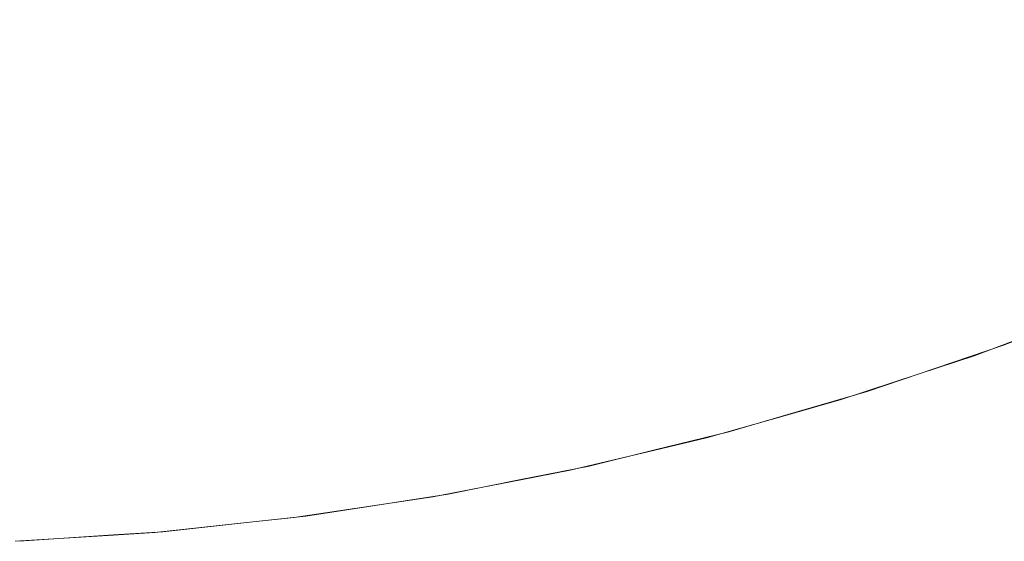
# Model space of a CAD drawing. Header units: centimetres. Extents: x -25.9 to 27.4, y -28.2 to -26.4.
# Tile 167 of 199: x 27.2758 to 27.3057, y -28.1599 to -28.1441. Entities that reach past the tile are written whole.
import ezdxf

# ---------------------------------------------------------------- set-up
doc = ezdxf.new("R2010")
doc.units = ezdxf.units.CM
doc.header["$LTSCALE"] = 2.54
doc.layers.add('Lucido design-1', color=7, linetype='Continuous')

# ---------------------------------------------------------------- blocks, each defined once
blk = doc.blocks.new('Gruppo-4-1')
at = {"color": 7, "linetype": 'Continuous', "lineweight": 9}
for points, invisible_edges in [([(27.305794, -28.142942, 539.775984), (27.302144, -28.144362, 539.775984), (27.301499, -28.142592, 539.772337), (27.305073, -28.141202, 539.772337)], 15), ([(27.292607, -28.1413, 540.474275), (27.289138, -28.142125, 540.474275), (27.289602, -28.144277, 540.470703), (27.293162, -28.143431, 540.470703)], 15), ([(27.300159, -28.141288, 540.470703), (27.296684, -28.142434, 540.470703), (27.297283, -28.144392, 540.467045), (27.300842, -28.143219, 540.467045)], 15), ([(27.290023, -28.143827, 539.768772), (27.286348, -28.144558, 539.768772), (27.285971, -28.142418, 539.765297), (27.289552, -28.141706, 539.765297)], 15), ([(27.289138, -28.142125, 540.474275), (27.285636, -28.142802, 540.474275), (27.286009, -28.144972, 540.470703), (27.289602, -28.144277, 540.470703)], 15), ([(27.297868, -28.143824, 539.772337), (27.294187, -28.144897, 539.772337), (27.293661, -28.142936, 539.768772), (27.297258, -28.141888, 539.768772)], 15), ([(27.304347, -28.141896, 540.467045), (27.300842, -28.143219, 540.467045), (27.301472, -28.145002, 540.463308), (27.305052, -28.143651, 540.463308)], 15), ([(27.286348, -28.144558, 539.768772), (27.282646, -28.145128, 539.768772), (27.282362, -28.142974, 539.765297), (27.285971, -28.142418, 539.765297)], 15), ([(27.308572, -28.142149, 540.463308), (27.305052, -28.143651, 540.463308), (27.305698, -28.145257, 540.459498), (27.309285, -28.143727, 540.459498)], 15), ([(27.296684, -28.142434, 540.470703), (27.293162, -28.143431, 540.470703), (27.293678, -28.145413, 540.467045), (27.297283, -28.144392, 540.467045)], 15), ([(27.302144, -28.144362, 539.775984), (27.298435, -28.145621, 539.775984), (27.297868, -28.143824, 539.772337), (27.301499, -28.142592, 539.772337)], 15), ([(27.282646, -28.145128, 539.768772), (27.278922, -28.145535, 539.768772), (27.278733, -28.143371, 539.765297), (27.282362, -28.142974, 539.765297)], 15), ([(27.285636, -28.142802, 540.474275), (27.282109, -28.14333, 540.474275), (27.282389, -28.145514, 540.470703), (27.286009, -28.144972, 540.470703)], 15), ([(27.294187, -28.144897, 539.772337), (27.290462, -28.145809, 539.772337), (27.290023, -28.143827, 539.768772), (27.293661, -28.142936, 539.768772)], 15), ([(27.306458, -28.144544, 539.77971), (27.302737, -28.145991, 539.77971), (27.302144, -28.144362, 539.775984), (27.305794, -28.142942, 539.775984)], 15), ([(27.300842, -28.143219, 540.467045), (27.297283, -28.144392, 540.467045), (27.297837, -28.1462, 540.463308), (27.301472, -28.145002, 540.463308)], 15), ([(27.278922, -28.145535, 539.768772), (27.275184, -28.14578, 539.768772), (27.275089, -28.14361, 539.765297), (27.278733, -28.143371, 539.765297)], 15), ([(27.282109, -28.14333, 540.474275), (27.278563, -28.143708, 540.474275), (27.27875, -28.145902, 540.470703), (27.282389, -28.145514, 540.470703)], 15), ([(27.293162, -28.143431, 540.470703), (27.289602, -28.144277, 540.470703), (27.290033, -28.14628, 540.467045), (27.293678, -28.145413, 540.467045)], 15), ([(27.278563, -28.143708, 540.474275), (27.275004, -28.143935, 540.474275), (27.275098, -28.146135, 540.470703), (27.27875, -28.145902, 540.470703)], 15), ([(27.290462, -28.145809, 539.772337), (27.286701, -28.146557, 539.772337), (27.286348, -28.144558, 539.768772), (27.290023, -28.143827, 539.768772)], 15), ([(27.298435, -28.145621, 539.775984), (27.294674, -28.146717, 539.775984), (27.294187, -28.144897, 539.772337), (27.297868, -28.143824, 539.772337)], 15), ([(27.305052, -28.143651, 540.463308), (27.301472, -28.145002, 540.463308), (27.302049, -28.146635, 540.459498), (27.305698, -28.145257, 540.459498)], 15), ([(27.289602, -28.144277, 540.470703), (27.286009, -28.144972, 540.470703), (27.286355, -28.146991, 540.467045), (27.290033, -28.14628, 540.467045)], 15), ([(27.297283, -28.144392, 540.467045), (27.293678, -28.145413, 540.467045), (27.294155, -28.147243, 540.463308), (27.297837, -28.1462, 540.463308)], 15), ([(27.302737, -28.145991, 539.77971), (27.298956, -28.147274, 539.77971), (27.298435, -28.145621, 539.775984), (27.302144, -28.144362, 539.775984)], 15), ([(27.286701, -28.146557, 539.772337), (27.282911, -28.14714, 539.772337), (27.282646, -28.145128, 539.768772), (27.286348, -28.144558, 539.768772)], 15), ([(27.307063, -28.146004, 539.783506), (27.303277, -28.147476, 539.783506), (27.302737, -28.145991, 539.77971), (27.306458, -28.144544, 539.77971)], 15), ([(27.286009, -28.144972, 540.470703), (27.282389, -28.145514, 540.470703), (27.282649, -28.147546, 540.467045), (27.286355, -28.146991, 540.467045)], 15), ([(27.294674, -28.146717, 539.775984), (27.29087, -28.147648, 539.775984), (27.290462, -28.145809, 539.772337), (27.294187, -28.144897, 539.772337)], 15), ([(27.301472, -28.145002, 540.463308), (27.297837, -28.1462, 540.463308), (27.298344, -28.147856, 540.459498), (27.302049, -28.146635, 540.459498)], 15), ([(27.282911, -28.14714, 539.772337), (27.279099, -28.147558, 539.772337), (27.278922, -28.145535, 539.768772), (27.282646, -28.145128, 539.768772)], 15), ([(27.293678, -28.145413, 540.467045), (27.290033, -28.14628, 540.467045), (27.290432, -28.148128, 540.463308), (27.294155, -28.147243, 540.463308)], 15), ([(27.305698, -28.145257, 540.459498), (27.302049, -28.146635, 540.459498), (27.302571, -28.148114, 540.455624), (27.306283, -28.146713, 540.455624)], 15), ([(27.279099, -28.147558, 539.772337), (27.275272, -28.147808, 539.772337), (27.275184, -28.14578, 539.768772), (27.278922, -28.145535, 539.768772)], 15), ([(27.282389, -28.145514, 540.470703), (27.27875, -28.145902, 540.470703), (27.278924, -28.147943, 540.467045), (27.282649, -28.147546, 540.467045)], 15), ([(27.298956, -28.147274, 539.77971), (27.295123, -28.148391, 539.77971), (27.294674, -28.146717, 539.775984), (27.298435, -28.145621, 539.775984)], 15), ([(27.27875, -28.145902, 540.470703), (27.275098, -28.146135, 540.470703), (27.275184, -28.148181, 540.467045), (27.278924, -28.147943, 540.467045)], 15), ([(27.29087, -28.147648, 539.775984), (27.287028, -28.148412, 539.775984), (27.286701, -28.146557, 539.772337), (27.290462, -28.145809, 539.772337)], 15), ([(27.303277, -28.147476, 539.783506), (27.299431, -28.148782, 539.783506), (27.298956, -28.147274, 539.77971), (27.302737, -28.145991, 539.77971)], 15), ([(27.307608, -28.14732, 539.787368), (27.303764, -28.148815, 539.787368), (27.303277, -28.147476, 539.783506), (27.307063, -28.146004, 539.783506)], 15), ([(27.290033, -28.14628, 540.467045), (27.286355, -28.146991, 540.467045), (27.286674, -28.148855, 540.463308), (27.290432, -28.148128, 540.463308)], 15), ([(27.297837, -28.1462, 540.463308), (27.294155, -28.147243, 540.463308), (27.294591, -28.148918, 540.459498), (27.298344, -28.147856, 540.459498)], 15), ([(27.287028, -28.148412, 539.775984), (27.283157, -28.149008, 539.775984), (27.282911, -28.14714, 539.772337), (27.286701, -28.146557, 539.772337)], 15), ([(27.295123, -28.148391, 539.77971), (27.291245, -28.14934, 539.77971), (27.29087, -28.147648, 539.775984), (27.294674, -28.146717, 539.775984)], 15), ([(27.302049, -28.146635, 540.459498), (27.298344, -28.147856, 540.459498), (27.298804, -28.149356, 540.455624), (27.302571, -28.148114, 540.455624)], 15), ([(27.306283, -28.146713, 540.455624), (27.302571, -28.148114, 540.455624), (27.303039, -28.149439, 540.45169), (27.306807, -28.148017, 540.45169)], 15), ([(27.283157, -28.149008, 539.775984), (27.279263, -28.149434, 539.775984), (27.279099, -28.147558, 539.772337), (27.282911, -28.14714, 539.772337)], 15), ([(27.286355, -28.146991, 540.467045), (27.282649, -28.147546, 540.467045), (27.282889, -28.149421, 540.463308), (27.286674, -28.148855, 540.463308)], 15), ([(27.294155, -28.147243, 540.463308), (27.290432, -28.148128, 540.463308), (27.290796, -28.149821, 540.459498), (27.294591, -28.148918, 540.459498)], 15), ([(27.299431, -28.148782, 539.783506), (27.295532, -28.149918, 539.783506), (27.295123, -28.148391, 539.77971), (27.298956, -28.147274, 539.77971)], 15), ([(27.303764, -28.148815, 539.787368), (27.29986, -28.15014, 539.787368), (27.299431, -28.148782, 539.783506), (27.303277, -28.147476, 539.783506)], 15), ([(27.308092, -28.148489, 539.791289), (27.304197, -28.150003, 539.791289), (27.303764, -28.148815, 539.787368), (27.307608, -28.14732, 539.787368)], 15), ([(27.279263, -28.149434, 539.775984), (27.275355, -28.14969, 539.775984), (27.275272, -28.147808, 539.772337), (27.279099, -28.147558, 539.772337)], 15), ([(27.282649, -28.147546, 540.467045), (27.278924, -28.147943, 540.467045), (27.279084, -28.149827, 540.463308), (27.282889, -28.149421, 540.463308)], 15), ([(27.291245, -28.14934, 539.77971), (27.287329, -28.150119, 539.77971), (27.287028, -28.148412, 539.775984), (27.29087, -28.147648, 539.775984)], 15), ([(27.278924, -28.147943, 540.467045), (27.275184, -28.148181, 540.467045), (27.275265, -28.15007, 540.463308), (27.279084, -28.149827, 540.463308)], 15), ([(27.298344, -28.147856, 540.459498), (27.294591, -28.148918, 540.459498), (27.294987, -28.150437, 540.455624), (27.298804, -28.149356, 540.455624)], 15), ([(27.306807, -28.148017, 540.45169), (27.303039, -28.149439, 540.45169), (27.303452, -28.150606, 540.447705), (27.307268, -28.149166, 540.447705)], 15), ([(27.290432, -28.148128, 540.463308), (27.286674, -28.148855, 540.463308), (27.286967, -28.150561, 540.459498), (27.290796, -28.149821, 540.459498)], 15), ([(27.295532, -28.149918, 539.783506), (27.291587, -28.150884, 539.783506), (27.291245, -28.14934, 539.77971), (27.295123, -28.148391, 539.77971)], 15), ([(27.302571, -28.148114, 540.455624), (27.298804, -28.149356, 540.455624), (27.299215, -28.150699, 540.45169), (27.303039, -28.149439, 540.45169)], 15), ([(27.287329, -28.150119, 539.77971), (27.283383, -28.150727, 539.77971), (27.283157, -28.149008, 539.775984), (27.287028, -28.148412, 539.775984)], 15), ([(27.308514, -28.149508, 539.795262), (27.304575, -28.15104, 539.795262), (27.304197, -28.150003, 539.791289), (27.308092, -28.148489, 539.791289)], 15), ([(27.286674, -28.148855, 540.463308), (27.282889, -28.149421, 540.463308), (27.283109, -28.151139, 540.459498), (27.286967, -28.150561, 540.459498)], 15), ([(27.294591, -28.148918, 540.459498), (27.290796, -28.149821, 540.459498), (27.291127, -28.151355, 540.455624), (27.294987, -28.150437, 540.455624)], 15), ([(27.29986, -28.15014, 539.787368), (27.295901, -28.151294, 539.787368), (27.295532, -28.149918, 539.783506), (27.299431, -28.148782, 539.783506)], 15), ([(27.304197, -28.150003, 539.791289), (27.30024, -28.151347, 539.791289), (27.29986, -28.15014, 539.787368), (27.303764, -28.148815, 539.787368)], 15), ([(27.283383, -28.150727, 539.77971), (27.279414, -28.151161, 539.77971), (27.279263, -28.149434, 539.775984), (27.283157, -28.149008, 539.775984)], 15), ([(27.307268, -28.149166, 540.447705), (27.303452, -28.150606, 540.447705), (27.303808, -28.151615, 540.443675), (27.307667, -28.150158, 540.443675)], 15), ([(27.279414, -28.151161, 539.77971), (27.27543, -28.151422, 539.77971), (27.275355, -28.14969, 539.775984), (27.279263, -28.149434, 539.775984)], 15), ([(27.282889, -28.149421, 540.463308), (27.279084, -28.149827, 540.463308), (27.279231, -28.151552, 540.459498), (27.283109, -28.151139, 540.459498)], 15), ([(27.291587, -28.150884, 539.783506), (27.287604, -28.151676, 539.783506), (27.287329, -28.150119, 539.77971), (27.291245, -28.14934, 539.77971)], 15), ([(27.298804, -28.149356, 540.455624), (27.294987, -28.150437, 540.455624), (27.29534, -28.151796, 540.45169), (27.299215, -28.150699, 540.45169)], 15), ([(27.303039, -28.149439, 540.45169), (27.299215, -28.150699, 540.45169), (27.299577, -28.151883, 540.447705), (27.303452, -28.150606, 540.447705)], 15), ([(27.308874, -28.150376, 539.79928), (27.304896, -28.151923, 539.79928), (27.304575, -28.15104, 539.795262), (27.308514, -28.149508, 539.795262)], 15), ([(27.279084, -28.149827, 540.463308), (27.275265, -28.15007, 540.463308), (27.275338, -28.1518, 540.459498), (27.279231, -28.151552, 540.459498)], 15), ([(27.290796, -28.149821, 540.459498), (27.286967, -28.150561, 540.459498), (27.287232, -28.152108, 540.455624), (27.291127, -28.151355, 540.455624)], 15), ([(27.287604, -28.151676, 539.783506), (27.283589, -28.152294, 539.783506), (27.283383, -28.150727, 539.77971), (27.287329, -28.150119, 539.77971)], 15), ([(27.295901, -28.151294, 539.787368), (27.291895, -28.152274, 539.787368), (27.291587, -28.150884, 539.783506), (27.295532, -28.149918, 539.783506)], 15), ([(27.30024, -28.151347, 539.791289), (27.296228, -28.152516, 539.791289), (27.295901, -28.151294, 539.787368), (27.29986, -28.15014, 539.787368)], 15), ([(27.304575, -28.15104, 539.795262), (27.300572, -28.152399, 539.795262), (27.30024, -28.151347, 539.791289), (27.304197, -28.150003, 539.791289)], 15), ([(27.307667, -28.150158, 540.443675), (27.303808, -28.151615, 540.443675), (27.304108, -28.152464, 540.439608), (27.308003, -28.150994, 540.439608)], 15), ([(27.294987, -28.150437, 540.455624), (27.291127, -28.151355, 540.455624), (27.291423, -28.152728, 540.45169), (27.29534, -28.151796, 540.45169)], 15), ([(27.30917, -28.151091, 539.803337), (27.305161, -28.15265, 539.803337), (27.304896, -28.151923, 539.79928), (27.308874, -28.150376, 539.79928)], 15), ([(27.283589, -28.152294, 539.783506), (27.279552, -28.152736, 539.783506), (27.279414, -28.151161, 539.77971), (27.283383, -28.150727, 539.77971)], 15), ([(27.286967, -28.150561, 540.459498), (27.283109, -28.151139, 540.459498), (27.283309, -28.152695, 540.455624), (27.287232, -28.152108, 540.455624)], 15), ([(27.299215, -28.150699, 540.45169), (27.29534, -28.151796, 540.45169), (27.295652, -28.152994, 540.447705), (27.299577, -28.151883, 540.447705)], 15), ([(27.303452, -28.150606, 540.447705), (27.299577, -28.151883, 540.447705), (27.299891, -28.152906, 540.443675), (27.303808, -28.151615, 540.443675)], 15), ([(27.291895, -28.152274, 539.787368), (27.287851, -28.153079, 539.787368), (27.287604, -28.151676, 539.783506), (27.291587, -28.150884, 539.783506)], 15), ([(27.304896, -28.151923, 539.79928), (27.300854, -28.153295, 539.79928), (27.300572, -28.152399, 539.795262), (27.304575, -28.15104, 539.795262)], 15), ([(27.308003, -28.150994, 540.439608), (27.304108, -28.152464, 540.439608), (27.304351, -28.153152, 540.435511), (27.308275, -28.151671, 540.435511)], 15), ([(27.279552, -28.152736, 539.783506), (27.275499, -28.153002, 539.783506), (27.27543, -28.151422, 539.77971), (27.279414, -28.151161, 539.77971)], 15), ([(27.283109, -28.151139, 540.459498), (27.279231, -28.151552, 540.459498), (27.279364, -28.153116, 540.455624), (27.283309, -28.152695, 540.455624)], 15), ([(27.291127, -28.151355, 540.455624), (27.287232, -28.152108, 540.455624), (27.287469, -28.153493, 540.45169), (27.291423, -28.152728, 540.45169)], 15), ([(27.296228, -28.152516, 539.791289), (27.292169, -28.153509, 539.791289), (27.291895, -28.152274, 539.787368), (27.295901, -28.151294, 539.787368)], 15), ([(27.300572, -28.152399, 539.795262), (27.296514, -28.153582, 539.795262), (27.296228, -28.152516, 539.791289), (27.30024, -28.151347, 539.791289)], 15), ([(27.309402, -28.151651, 539.807427), (27.305368, -28.15322, 539.807427), (27.305161, -28.15265, 539.803337), (27.30917, -28.151091, 539.803337)], 15), ([(27.279231, -28.151552, 540.459498), (27.275338, -28.1518, 540.459498), (27.275405, -28.153368, 540.455624), (27.279364, -28.153116, 540.455624)], 15), ([(27.287851, -28.153079, 539.787368), (27.283775, -28.153706, 539.787368), (27.283589, -28.152294, 539.783506), (27.287604, -28.151676, 539.783506)], 15), ([(27.303808, -28.151615, 540.443675), (27.299891, -28.152906, 540.443675), (27.300154, -28.153767, 540.439608), (27.304108, -28.152464, 540.439608)], 15), ([(27.308275, -28.151671, 540.435511), (27.304351, -28.153152, 540.435511), (27.304537, -28.153678, 540.43139), (27.308483, -28.152189, 540.43139)], 15), ([(27.309569, -28.152054, 539.811541), (27.305517, -28.15363, 539.811541), (27.305368, -28.15322, 539.807427), (27.309402, -28.151651, 539.807427)], 15), ([(27.29534, -28.151796, 540.45169), (27.291423, -28.152728, 540.45169), (27.291684, -28.153938, 540.447705), (27.295652, -28.152994, 540.447705)], 15), ([(27.299577, -28.151883, 540.447705), (27.295652, -28.152994, 540.447705), (27.295922, -28.15403, 540.443675), (27.299891, -28.152906, 540.443675)], 15), ([(27.305161, -28.15265, 539.803337), (27.301087, -28.154033, 539.803337), (27.300854, -28.153295, 539.79928), (27.304896, -28.151923, 539.79928)], 15), ([(27.287232, -28.152108, 540.455624), (27.283309, -28.152695, 540.455624), (27.283487, -28.154089, 540.45169), (27.287469, -28.153493, 540.45169)], 15), ([(27.292169, -28.153509, 539.791289), (27.288071, -28.154325, 539.791289), (27.287851, -28.153079, 539.787368), (27.291895, -28.152274, 539.787368)], 15), ([(27.308483, -28.152189, 540.43139), (27.304537, -28.153678, 540.43139), (27.304666, -28.154042, 540.427254), (27.308627, -28.152547, 540.427254)], 15), ([(27.309671, -28.1523, 539.815674), (27.305608, -28.15388, 539.815674), (27.305517, -28.15363, 539.811541), (27.309569, -28.152054, 539.811541)], 15), ([(27.283775, -28.153706, 539.787368), (27.279676, -28.154155, 539.787368), (27.279552, -28.152736, 539.783506), (27.283589, -28.152294, 539.783506)], 15), ([(27.296514, -28.153582, 539.795262), (27.292408, -28.154587, 539.795262), (27.292169, -28.153509, 539.791289), (27.296228, -28.152516, 539.791289)], 15), ([(27.300854, -28.153295, 539.79928), (27.296757, -28.15449, 539.79928), (27.296514, -28.153582, 539.795262), (27.300572, -28.152399, 539.795262)], 15), ([(27.304108, -28.152464, 540.439608), (27.300154, -28.153767, 540.439608), (27.300368, -28.154464, 540.435511), (27.304351, -28.153152, 540.435511)], 15), ([(27.308627, -28.152547, 540.427254), (27.304666, -28.154042, 540.427254), (27.304737, -28.154243, 540.423108), (27.308707, -28.152745, 540.423108)], 15), ([(27.305608, -28.15388, 539.815674), (27.309671, -28.1523, 539.815674), (27.309707, -28.152388, 539.820033), (27.307021, -28.153432, 539.820033)], 11), ([(27.279676, -28.154155, 539.787368), (27.275561, -28.154425, 539.787368), (27.275499, -28.153002, 539.783506), (27.279552, -28.152736, 539.783506)], 15), ([(27.283309, -28.152695, 540.455624), (27.279364, -28.153116, 540.455624), (27.279483, -28.154515, 540.45169), (27.283487, -28.154089, 540.45169)], 15), ([(27.291423, -28.152728, 540.45169), (27.287469, -28.153493, 540.45169), (27.287679, -28.154713, 540.447705), (27.291684, -28.153938, 540.447705)], 15), ([(27.305368, -28.15322, 539.807427), (27.301269, -28.154611, 539.807427), (27.301087, -28.154033, 539.803337), (27.305161, -28.15265, 539.803337)], 15), ([(27.308707, -28.152745, 540.423108), (27.304737, -28.154243, 540.423108), (27.304753, -28.154288, 540.420033), (27.307021, -28.153432, 540.420033)], 11), ([(27.279364, -28.153116, 540.455624), (27.275405, -28.153368, 540.455624), (27.275464, -28.154772, 540.45169), (27.279483, -28.154515, 540.45169)], 15), ([(27.288071, -28.154325, 539.791289), (27.28394, -28.15496, 539.791289), (27.283775, -28.153706, 539.787368), (27.287851, -28.153079, 539.787368)], 15), ([(27.295652, -28.152994, 540.447705), (27.291684, -28.153938, 540.447705), (27.291909, -28.154984, 540.443675), (27.295922, -28.15403, 540.443675)], 15), ([(27.299891, -28.152906, 540.443675), (27.295922, -28.15403, 540.443675), (27.296149, -28.154901, 540.439608), (27.300154, -28.153767, 540.439608)], 15), ([(27.304351, -28.153152, 540.435511), (27.300368, -28.154464, 540.435511), (27.300531, -28.154998, 540.43139), (27.304537, -28.153678, 540.43139)], 15), ([(27.301087, -28.154033, 539.803337), (27.296957, -28.155237, 539.803337), (27.296757, -28.15449, 539.79928), (27.300854, -28.153295, 539.79928)], 15), ([(27.305517, -28.15363, 539.811541), (27.301401, -28.155027, 539.811541), (27.301269, -28.154611, 539.807427), (27.305368, -28.15322, 539.807427)], 15), ([(27.305641, -28.153969, 539.820033), (27.307021, -28.153432, 539.820033), (27.307021, -28.153432, 540.420033), (27.304753, -28.154288, 540.420033)], 10), ([(27.307021, -28.153432, 539.820033), (27.305641, -28.153969, 539.820033), (27.305608, -28.15388, 539.815674)], 10), ([(27.28394, -28.15496, 539.791289), (27.279786, -28.155415, 539.791289), (27.279676, -28.154155, 539.787368), (27.283775, -28.153706, 539.787368)], 15), ([(27.287469, -28.153493, 540.45169), (27.283487, -28.154089, 540.45169), (27.283644, -28.155317, 540.447705), (27.287679, -28.154713, 540.447705)], 15), ([(27.292408, -28.154587, 539.795262), (27.288262, -28.155411, 539.795262), (27.288071, -28.154325, 539.791289), (27.292169, -28.153509, 539.791289)], 15), ([(27.296757, -28.15449, 539.79928), (27.292611, -28.155504, 539.79928), (27.292408, -28.154587, 539.795262), (27.296514, -28.153582, 539.795262)], 15), ([(27.300154, -28.153767, 540.439608), (27.296149, -28.154901, 540.439608), (27.296333, -28.155607, 540.435511), (27.300368, -28.154464, 540.435511)], 15), ([(27.304537, -28.153678, 540.43139), (27.300531, -28.154998, 540.43139), (27.300644, -28.155367, 540.427254), (27.304666, -28.154042, 540.427254)], 15), ([(27.305608, -28.15388, 539.815674), (27.301481, -28.155281, 539.815674), (27.301401, -28.155027, 539.811541), (27.305517, -28.15363, 539.811541)], 15), ([(27.291684, -28.153938, 540.447705), (27.287679, -28.154713, 540.447705), (27.28786, -28.155767, 540.443675), (27.291909, -28.154984, 540.443675)], 15), ([(27.295922, -28.15403, 540.443675), (27.291909, -28.154984, 540.443675), (27.292099, -28.155864, 540.439608), (27.296149, -28.154901, 540.439608)], 15), ([(27.301269, -28.154611, 539.807427), (27.297114, -28.155822, 539.807427), (27.296957, -28.155237, 539.803337), (27.301087, -28.154033, 539.803337)], 15), ([(27.304666, -28.154042, 540.427254), (27.300644, -28.155367, 540.427254), (27.300707, -28.155571, 540.423108), (27.304737, -28.154243, 540.423108)], 15), ([(27.301481, -28.155281, 539.815674), (27.305608, -28.15388, 539.815674), (27.305641, -28.153969, 539.820033), (27.303088, -28.154836, 539.820033)], 11), ([(27.304753, -28.154288, 540.420033), (27.303088, -28.154836, 540.420033), (27.303088, -28.154836, 539.820033), (27.305641, -28.153969, 539.820033)], 10), ([(27.279786, -28.155415, 539.791289), (27.275616, -28.155689, 539.791289), (27.275561, -28.154425, 539.787368), (27.279676, -28.154155, 539.787368)], 15), ([(27.283487, -28.154089, 540.45169), (27.279483, -28.154515, 540.45169), (27.279588, -28.155749, 540.447705), (27.283644, -28.155317, 540.447705)], 15), ([(27.288262, -28.155411, 539.795262), (27.284084, -28.156054, 539.795262), (27.28394, -28.15496, 539.791289), (27.288071, -28.154325, 539.791289)], 15), ([(27.304737, -28.154243, 540.423108), (27.300707, -28.155571, 540.423108), (27.300721, -28.155617, 540.420033), (27.303088, -28.154836, 540.420033)], 11), ([(27.303088, -28.154836, 540.420033), (27.304753, -28.154288, 540.420033), (27.304737, -28.154243, 540.423108)], 10), ([(27.279483, -28.154515, 540.45169), (27.275464, -28.154772, 540.45169), (27.275517, -28.156009, 540.447705), (27.279588, -28.155749, 540.447705)], 15), ([(27.292611, -28.155504, 539.79928), (27.288425, -28.156337, 539.79928), (27.288262, -28.155411, 539.795262), (27.292408, -28.154587, 539.795262)], 15), ([(27.296957, -28.155237, 539.803337), (27.292779, -28.156259, 539.803337), (27.292611, -28.155504, 539.79928), (27.296757, -28.15449, 539.79928)], 15), ([(27.300368, -28.154464, 540.435511), (27.296333, -28.155607, 540.435511), (27.296473, -28.156147, 540.43139), (27.300531, -28.154998, 540.43139)], 15), ([(27.301401, -28.155027, 539.811541), (27.297227, -28.156244, 539.811541), (27.297114, -28.155822, 539.807427), (27.301269, -28.154611, 539.807427)], 15), ([(27.284084, -28.156054, 539.795262), (27.279883, -28.156515, 539.795262), (27.279786, -28.155415, 539.791289), (27.28394, -28.15496, 539.791289)], 15), ([(27.287679, -28.154713, 540.447705), (27.283644, -28.155317, 540.447705), (27.28378, -28.156378, 540.443675), (27.28786, -28.155767, 540.443675)], 15), ([(27.296149, -28.154901, 540.439608), (27.292099, -28.155864, 540.439608), (27.292253, -28.156578, 540.435511), (27.296333, -28.155607, 540.435511)], 15), ([(27.301509, -28.155372, 539.820033), (27.303088, -28.154836, 539.820033), (27.303088, -28.154836, 540.420033), (27.300721, -28.155617, 540.420033)], 10), ([(27.303088, -28.154836, 539.820033), (27.301509, -28.155372, 539.820033), (27.301481, -28.155281, 539.815674)], 10), ([(27.291909, -28.154984, 540.443675), (27.28786, -28.155767, 540.443675), (27.288012, -28.156655, 540.439608), (27.292099, -28.155864, 540.439608)], 15), ([(27.297114, -28.155822, 539.807427), (27.29291, -28.156851, 539.807427), (27.292779, -28.156259, 539.803337), (27.296957, -28.155237, 539.803337)], 15), ([(27.300531, -28.154998, 540.43139), (27.296473, -28.156147, 540.43139), (27.296571, -28.156521, 540.427254), (27.300644, -28.155367, 540.427254)], 15), ([(27.301481, -28.155281, 539.815674), (27.297296, -28.156501, 539.815674), (27.297227, -28.156244, 539.811541), (27.301401, -28.155027, 539.811541)], 15), ([(27.279883, -28.156515, 539.795262), (27.275665, -28.156791, 539.795262), (27.275616, -28.155689, 539.791289), (27.279786, -28.155415, 539.791289)], 15), ([(27.283644, -28.155317, 540.447705), (27.279588, -28.155749, 540.447705), (27.279679, -28.156815, 540.443675), (27.28378, -28.156378, 540.443675)], 15), ([(27.288425, -28.156337, 539.79928), (27.284207, -28.156986, 539.79928), (27.284084, -28.156054, 539.795262), (27.288262, -28.155411, 539.795262)], 15), ([(27.292779, -28.156259, 539.803337), (27.28856, -28.157098, 539.803337), (27.288425, -28.156337, 539.79928), (27.292611, -28.155504, 539.79928)], 15), ([(27.300644, -28.155367, 540.427254), (27.296571, -28.156521, 540.427254), (27.296624, -28.156728, 540.423108), (27.300707, -28.155571, 540.423108)], 15), ([(27.297296, -28.156501, 539.815674), (27.301481, -28.155281, 539.815674), (27.301509, -28.155372, 539.820033), (27.299104, -28.156073, 539.820033)], 11), ([(27.300721, -28.155617, 540.420033), (27.299104, -28.156074, 540.420033), (27.299104, -28.156073, 539.820033), (27.301509, -28.155372, 539.820033)], 10), ([(27.279588, -28.155749, 540.447705), (27.275517, -28.156009, 540.447705), (27.275562, -28.157078, 540.443675), (27.279679, -28.156815, 540.443675)], 15), ([(27.28786, -28.155767, 540.443675), (27.28378, -28.156378, 540.443675), (27.283895, -28.157271, 540.439608), (27.288012, -28.156655, 540.439608)], 15), ([(27.292099, -28.155864, 540.439608), (27.288012, -28.156655, 540.439608), (27.288135, -28.157374, 540.435511), (27.292253, -28.156578, 540.435511)], 15), ([(27.296333, -28.155607, 540.435511), (27.292253, -28.156578, 540.435511), (27.29237, -28.157123, 540.43139), (27.296473, -28.156147, 540.43139)], 15), ([(27.297227, -28.156244, 539.811541), (27.293004, -28.157277, 539.811541), (27.29291, -28.156851, 539.807427), (27.297114, -28.155822, 539.807427)], 15), ([(27.300707, -28.155571, 540.423108), (27.296624, -28.156728, 540.423108), (27.296636, -28.156773, 540.420033), (27.299104, -28.156074, 540.420033)], 11), ([(27.299104, -28.156074, 540.420033), (27.300721, -28.155617, 540.420033), (27.300707, -28.155571, 540.423108)], 10), ([(27.284207, -28.156986, 539.79928), (27.279964, -28.157451, 539.79928), (27.279883, -28.156515, 539.795262), (27.284084, -28.156054, 539.795262)], 15), ([(27.296473, -28.156147, 540.43139), (27.29237, -28.157123, 540.43139), (27.292452, -28.1575, 540.427254), (27.296571, -28.156521, 540.427254)], 15), ([(27.29732, -28.156593, 539.820033), (27.299104, -28.156073, 539.820033), (27.299104, -28.156074, 540.420033), (27.296636, -28.156773, 540.420033)], 10), ([(27.299104, -28.156073, 539.820033), (27.29732, -28.156593, 539.820033), (27.297296, -28.156501, 539.815674)], 10), ([(27.28378, -28.156378, 540.443675), (27.279679, -28.156815, 540.443675), (27.279755, -28.157712, 540.439608), (27.283895, -28.157271, 540.439608)], 15), ([(27.28856, -28.157098, 539.803337), (27.284308, -28.157753, 539.803337), (27.284207, -28.156986, 539.79928), (27.288425, -28.156337, 539.79928)], 15), ([(27.29291, -28.156851, 539.807427), (27.288665, -28.157695, 539.807427), (27.28856, -28.157098, 539.803337), (27.292779, -28.156259, 539.803337)], 15), ([(27.297296, -28.156501, 539.815674), (27.293062, -28.157537, 539.815674), (27.293004, -28.157277, 539.811541), (27.297227, -28.156244, 539.811541)], 15), ([(27.279964, -28.157451, 539.79928), (27.275706, -28.15773, 539.79928), (27.275665, -28.156791, 539.795262), (27.279883, -28.156515, 539.795262)], 15), ([(27.288012, -28.156655, 540.439608), (27.283895, -28.157271, 540.439608), (27.283987, -28.157995, 540.435511), (27.288135, -28.157374, 540.435511)], 15), ([(27.292253, -28.156578, 540.435511), (27.288135, -28.157374, 540.435511), (27.288229, -28.157924, 540.43139), (27.29237, -28.157123, 540.43139)], 15), ([(27.296571, -28.156521, 540.427254), (27.292452, -28.1575, 540.427254), (27.292497, -28.157709, 540.423108), (27.296624, -28.156728, 540.423108)], 15), ([(27.296624, -28.156728, 540.423108), (27.292497, -28.157709, 540.423108), (27.292507, -28.157756, 540.420033), (27.295076, -28.157144, 540.420033)], 11), ([(27.293062, -28.157537, 539.815674), (27.297296, -28.156501, 539.815674), (27.29732, -28.156593, 539.820033), (27.295075, -28.157142, 539.820033)], 11), ([(27.296636, -28.156773, 540.420033), (27.295076, -28.157144, 540.420033), (27.295075, -28.157142, 539.820033), (27.29732, -28.156593, 539.820033)], 10), ([(27.295076, -28.157144, 540.420033), (27.296636, -28.156773, 540.420033), (27.296624, -28.156728, 540.423108)], 10), ([(27.279679, -28.156815, 540.443675), (27.275562, -28.157078, 540.443675), (27.275601, -28.157977, 540.439608), (27.279755, -28.157712, 540.439608)], 15), ([(27.284308, -28.157753, 539.803337), (27.280032, -28.158221, 539.803337), (27.279964, -28.157451, 539.79928), (27.284207, -28.156986, 539.79928)], 15), ([(27.293004, -28.157277, 539.811541), (27.288741, -28.158125, 539.811541), (27.288665, -28.157695, 539.807427), (27.29291, -28.156851, 539.807427)], 15), ([(27.283895, -28.157271, 540.439608), (27.279755, -28.157712, 540.439608), (27.279817, -28.158439, 540.435511), (27.283987, -28.157995, 540.435511)], 15), ([(27.288665, -28.157695, 539.807427), (27.284387, -28.158353, 539.807427), (27.284308, -28.157753, 539.803337), (27.28856, -28.157098, 539.803337)], 15), ([(27.29237, -28.157123, 540.43139), (27.288229, -28.157924, 540.43139), (27.288295, -28.158304, 540.427254), (27.292452, -28.1575, 540.427254)], 15), ([(27.293062, -28.157537, 539.815674), (27.288787, -28.158387, 539.815674), (27.288741, -28.158125, 539.811541), (27.293004, -28.157277, 539.811541)], 15), ([(27.293083, -28.15763, 539.820033), (27.295075, -28.157142, 539.820033), (27.295076, -28.157144, 540.420033), (27.292507, -28.157756, 540.420033)], 10), ([(27.295075, -28.157142, 539.820033), (27.293083, -28.15763, 539.820033), (27.293062, -28.157537, 539.815674)], 10), ([(27.280032, -28.158221, 539.803337), (27.275739, -28.158503, 539.803337), (27.275706, -28.15773, 539.79928), (27.279964, -28.157451, 539.79928)], 15), ([(27.288135, -28.157374, 540.435511), (27.283987, -28.157995, 540.435511), (27.284058, -28.158548, 540.43139), (27.288229, -28.157924, 540.43139)], 15), ([(27.292452, -28.1575, 540.427254), (27.288295, -28.158304, 540.427254), (27.288331, -28.158515, 540.423108), (27.292497, -28.157709, 540.423108)], 15), ([(27.291009, -28.158042, 539.820033), (27.288803, -28.158481, 539.820033), (27.288787, -28.158387, 539.815674), (27.293062, -28.157537, 539.815674)], 14), ([(27.293062, -28.157537, 539.815674), (27.293083, -28.15763, 539.820033), (27.291009, -28.158042, 539.820033)], 9), ([(27.292507, -28.157756, 540.420033), (27.29101, -28.158045, 540.420033), (27.291009, -28.158042, 539.820033), (27.293083, -28.15763, 539.820033)], 10), ([(27.279755, -28.157712, 540.439608), (27.275601, -28.157977, 540.439608), (27.275632, -28.158706, 540.435511), (27.279817, -28.158439, 540.435511)], 15), ([(27.284387, -28.158353, 539.807427), (27.280085, -28.158825, 539.807427), (27.280032, -28.158221, 539.803337), (27.284308, -28.157753, 539.803337)], 15), ([(27.288229, -28.157924, 540.43139), (27.284058, -28.158548, 540.43139), (27.284107, -28.158931, 540.427254), (27.288295, -28.158304, 540.427254)], 15), ([(27.288741, -28.158125, 539.811541), (27.284444, -28.158786, 539.811541), (27.284387, -28.158353, 539.807427), (27.288665, -28.157695, 539.807427)], 15), ([(27.292497, -28.157709, 540.423108), (27.288331, -28.158515, 540.423108), (27.288339, -28.158562, 540.420033), (27.29101, -28.158045, 540.420033)], 11), ([(27.29101, -28.158045, 540.420033), (27.292507, -28.157756, 540.420033), (27.292497, -28.157709, 540.423108)], 10), ([(27.280085, -28.158825, 539.807427), (27.275766, -28.159108, 539.807427), (27.275739, -28.158503, 539.803337), (27.280032, -28.158221, 539.803337)], 15), ([(27.283987, -28.157995, 540.435511), (27.279817, -28.158439, 540.435511), (27.279864, -28.158995, 540.43139), (27.284058, -28.158548, 540.43139)], 15), ([(27.288787, -28.158387, 539.815674), (27.284479, -28.15905, 539.815674), (27.284444, -28.158786, 539.811541), (27.288741, -28.158125, 539.811541)], 15), ([(27.288803, -28.158481, 539.820033), (27.291009, -28.158042, 539.820033), (27.29101, -28.158045, 540.420033), (27.288339, -28.158562, 540.420033)], 10), ([(27.279817, -28.158439, 540.435511), (27.275632, -28.158706, 540.435511), (27.275655, -28.159263, 540.43139), (27.279864, -28.158995, 540.43139)], 15), ([(27.284058, -28.158548, 540.43139), (27.279864, -28.158995, 540.43139), (27.279897, -28.15938, 540.427254), (27.284107, -28.158931, 540.427254)], 15), ([(27.284444, -28.158786, 539.811541), (27.280123, -28.15926, 539.811541), (27.280085, -28.158825, 539.807427), (27.284387, -28.158353, 539.807427)], 15), ([(27.288295, -28.158304, 540.427254), (27.284107, -28.158931, 540.427254), (27.284134, -28.159143, 540.423108), (27.288331, -28.158515, 540.423108)], 15), ([(27.288331, -28.158515, 540.423108), (27.284134, -28.159143, 540.423108), (27.28414, -28.15919, 540.420033), (27.286913, -28.158775, 540.420033)], 11), ([(27.286913, -28.158772, 539.820033), (27.284491, -28.159144, 539.820033), (27.284479, -28.15905, 539.815674), (27.288787, -28.158387, 539.815674)], 14), ([(27.288787, -28.158387, 539.815674), (27.288803, -28.158481, 539.820033), (27.286913, -28.158772, 539.820033)], 9), ([(27.288339, -28.158562, 540.420033), (27.286913, -28.158775, 540.420033), (27.286913, -28.158772, 539.820033), (27.288803, -28.158481, 539.820033)], 10), ([(27.286913, -28.158775, 540.420033), (27.288339, -28.158562, 540.420033), (27.288331, -28.158515, 540.423108)], 10), ([(27.280123, -28.15926, 539.811541), (27.275785, -28.159544, 539.811541), (27.275766, -28.159108, 539.807427), (27.280085, -28.158825, 539.807427)], 15), ([(27.284479, -28.15905, 539.815674), (27.280146, -28.159525, 539.815674), (27.280123, -28.15926, 539.811541), (27.284444, -28.158786, 539.811541)], 15), ([(27.284491, -28.159144, 539.820033), (27.286913, -28.158772, 539.820033), (27.286913, -28.158775, 540.420033), (27.28414, -28.15919, 540.420033)], 10), ([(27.279864, -28.158995, 540.43139), (27.275655, -28.159263, 540.43139), (27.275672, -28.159649, 540.427254), (27.279897, -28.15938, 540.427254)], 15), ([(27.284107, -28.158931, 540.427254), (27.279897, -28.15938, 540.427254), (27.279915, -28.159593, 540.423108), (27.284134, -28.159143, 540.423108)], 15), ([(27.284134, -28.159143, 540.423108), (27.279915, -28.159593, 540.423108), (27.279919, -28.15964, 540.420033), (27.282794, -28.159334, 540.420033)], 11), ([(27.282793, -28.15933, 539.820033), (27.280154, -28.159619, 539.820033), (27.280146, -28.159525, 539.815674), (27.284479, -28.15905, 539.815674)], 14), ([(27.284479, -28.15905, 539.815674), (27.284491, -28.159144, 539.820033), (27.282793, -28.15933, 539.820033)], 9), ([(27.28414, -28.15919, 540.420033), (27.282794, -28.159334, 540.420033), (27.282793, -28.15933, 539.820033), (27.284491, -28.159144, 539.820033)], 10), ([(27.282794, -28.159334, 540.420033), (27.28414, -28.15919, 540.420033), (27.284134, -28.159143, 540.423108)], 10), ([(27.279897, -28.15938, 540.427254), (27.275672, -28.159649, 540.427254), (27.275681, -28.159863, 540.423108), (27.279915, -28.159593, 540.423108)], 15), ([(27.280146, -28.159525, 539.815674), (27.275796, -28.15981, 539.815674), (27.275785, -28.159544, 539.811541), (27.280123, -28.15926, 539.811541)], 15), ([(27.280154, -28.159619, 539.820033), (27.282793, -28.15933, 539.820033), (27.282794, -28.159334, 540.420033), (27.279919, -28.15964, 540.420033)], 10), ([(27.279915, -28.159593, 540.423108), (27.275681, -28.159863, 540.423108), (27.275683, -28.15991, 540.420033), (27.278658, -28.15972, 540.420033)], 11), ([(27.275801, -28.159905, 539.820033), (27.278658, -28.159718, 539.820033), (27.278658, -28.15972, 540.420033), (27.275683, -28.15991, 540.420033)], 10), ([(27.278658, -28.159718, 539.820033), (27.275801, -28.159905, 539.820033), (27.275796, -28.15981, 539.815674), (27.280146, -28.159525, 539.815674)], 14), ([(27.280146, -28.159525, 539.815674), (27.280154, -28.159619, 539.820033), (27.278658, -28.159718, 539.820033)], 9), ([(27.278658, -28.15972, 540.420033), (27.279919, -28.15964, 540.420033), (27.279915, -28.159593, 540.423108)], 10), ([(27.279919, -28.15964, 540.420033), (27.278658, -28.15972, 540.420033), (27.278658, -28.159718, 539.820033), (27.280154, -28.159619, 539.820033)], 10)]:
    blk.add_3dface(points, dxfattribs=dict(at, invisible_edges=invisible_edges))

msp = doc.modelspace()

# ---------------------------------------------------------------- block references
at = {"layer": 'Lucido design-1', "color": 7}
msp.add_blockref('Gruppo-4-1', (0, 0), dxfattribs=at)

doc.saveas('drawing.dxf')
